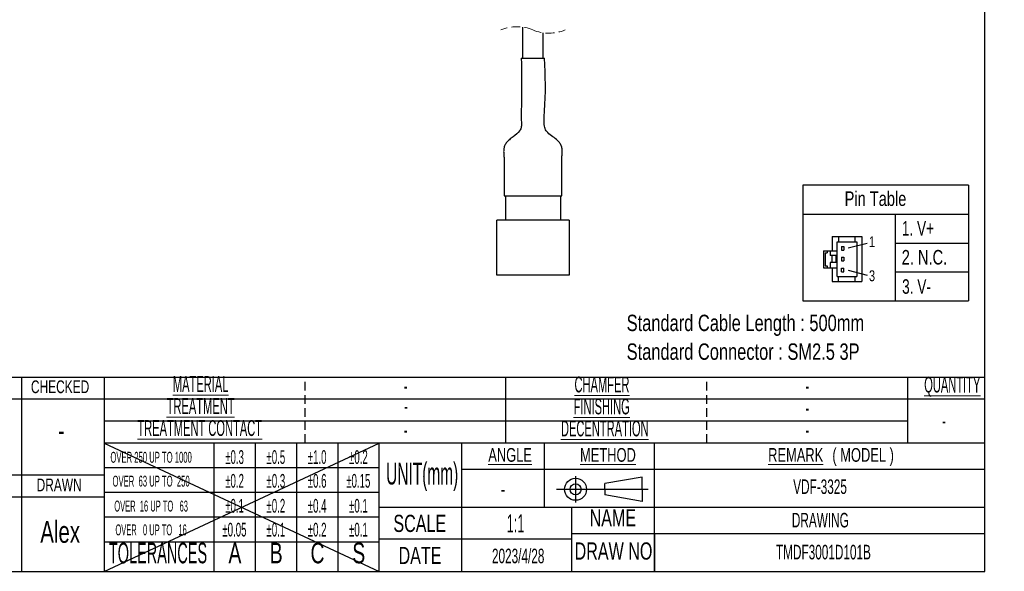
# Model space of a CAD drawing. Header units: millimetres. Extents: x 6 to 294, y 6 to 202.
# Tile 2 of 5: x 151 to 294, y 6 to 87. Entities that reach past the tile are written whole.
import ezdxf

# ---------------------------------------------------------------- set-up
doc = ezdxf.new("R2010")
doc.units = ezdxf.units.MM
doc.linetypes.add('HIDDEN', pattern=[1.905, 1.27, -0.635])
doc.styles.add('SLDTEXTSTYLE0', font='TXT', dxfattribs={"width": 0.75})
doc.styles.add('SLDTEXTSTYLE1', font='TXT', dxfattribs={"width": 0.7})
doc.styles.add('SLDTEXTSTYLE2', font='TXT', dxfattribs={"width": 0.605})
doc.styles.add('SLDTEXTSTYLE3', font='TXT', dxfattribs={"width": 0.525})
doc.styles.add('SLDTEXTSTYLE4', font='TXT', dxfattribs={"width": 0.515789})
doc.styles.add('SLDTEXTSTYLE5', font='TXT', dxfattribs={"width": 0.514474})

# ---------------------------------------------------------------- blocks, each defined once
blk = doc.blocks.new('SW_NOTE_0')
at = {"color": 0, "linetype": 'Continuous', "lineweight": 0, "char_height": 2.3813, "attachment_point": 1, "style": 'SLDTEXTSTYLE0'}
for s, insert in [('Standard Cable Length : 500mm', (0, 3.07)), ('Standard Connector : SM2.5 3P', (0, -1.11))]:
    blk.add_mtext(s, dxfattribs=dict(at, insert=insert))
blk = doc.blocks.new('SW_NOTE_2')
at = {"color": 0, "linetype": 'Continuous', "lineweight": 0, "char_height": 2, "attachment_point": 2, "style": 'SLDTEXTSTYLE1'}
for s, insert in [('\\LREMARK', (4.5, 2.58)), ('( MODEL )', (14.3, 2.58))]:
    blk.add_mtext(s, dxfattribs=dict(at, insert=insert))

msp = doc.modelspace()

# ---------------------------------------------------------------- linework, layer by layer
at = {"color": 7, "linetype": 'Continuous', "lineweight": 25}
for p, q in [((291.14, 6.45), (291.14, 199.04)), ((223.97, 85.63), (223.97, 81.11)), ((226.97, 81.11), (226.97, 84.81)), ((223.77, 81.11), (227.17, 81.11)), ((288.79, 62.64), (264.68, 62.64)), ((264.68, 62.64), (264.68, 45.8)), ((288.79, 62.64), (288.79, 45.8)), ((221.27, 61.11), (221.77, 61.11)), ((221.47, 61.11), (221.47, 57.56)), ((221.77, 61.11), (229.17, 61.11)), ((229.17, 61.11), (229.67, 61.11)), ((229.47, 61.11), (229.47, 57.56)), ((220.22, 49.56), (220.22, 57.56)), ((230.72, 57.56), (220.22, 57.56)), ((230.72, 57.56), (230.72, 49.56)), ((264.68, 58.43), (288.79, 58.43)), ((278.14, 58.43), (278.14, 45.8)), ((268.95, 55.18), (273.28, 55.18)), ((268.95, 55.18), (268.95, 53.08)), ((269.87, 55.18), (269.87, 54.37)), ((272.32, 54.37), (272.32, 55.18)), ((273.28, 55.18), (273.28, 48.6)), ((267.7, 53.08), (269.68, 53.08)), ((267.7, 53.08), (267.7, 50.61)), ((268.22, 53.08), (268.22, 52.78)), ((268.66, 53.08), (268.66, 52.4)), ((269.68, 54.37), (272.53, 54.37)), ((269.68, 49.33), (269.68, 54.37)), ((270.34, 53.71), (270.34, 53.19)), ((270.34, 53.71), (270.65, 53.71)), ((270.34, 53.19), (270.65, 53.19)), ((270.65, 53.71), (270.65, 53.19)), ((271.28, 53.52), (274.07, 54.22)), ((272.53, 54.37), (272.53, 49.33)), ((278.14, 54.22), (288.79, 54.22)), ((267.92, 52.78), (267.92, 50.92)), ((267.92, 52.78), (268.22, 52.78)), ((269.68, 52.4), (268.66, 52.4)), ((268.89, 52.4), (268.89, 51.38)), ((269.47, 52.4), (269.47, 51.38)), ((270.34, 52.14), (270.34, 51.62)), ((270.34, 52.14), (270.65, 52.14)), ((270.34, 51.62), (270.65, 51.62)), ((270.65, 52.14), (270.65, 51.62)), ((267.7, 50.61), (269.68, 50.61)), ((267.92, 50.92), (268.22, 50.92)), ((268.22, 50.92), (268.22, 50.61)), ((269.68, 51.38), (268.66, 51.38)), ((268.66, 51.38), (268.66, 50.61)), ((268.94, 50.61), (268.94, 48.6)), ((270.34, 50.54), (270.65, 50.54)), ((270.34, 50.01), (270.34, 50.54)), ((270.65, 50.01), (270.65, 50.54)), ((271.28, 50.25), (274.06, 49.56)), ((230.72, 49.56), (220.22, 49.56)), ((269.68, 49.33), (272.53, 49.33)), ((269.87, 48.6), (269.87, 49.33)), ((270.34, 50.01), (270.65, 50.01)), ((272.32, 48.6), (272.32, 49.33)), ((278.14, 50.01), (288.79, 50.01)), ((268.94, 48.6), (273.28, 48.6)), ((264.68, 45.8), (288.79, 45.8)), ((139.14, 34.72), (291.14, 34.72)), ((151.14, 34.72), (151.14, 6.45)), ((163.14, 34.72), (163.14, 6.45)), ((221.54, 25.12), (221.54, 34.72)), ((279.94, 25.12), (279.94, 34.72)), ((291.14, 31.52), (139.14, 31.52)), ((279.94, 28.32), (163.14, 28.32)), ((291.14, 25.12), (163.14, 25.12)), ((163.14, 25.12), (203.14, 6.45)), ((163.14, 6.45), (203.14, 25.12)), ((179.14, 6.45), (179.14, 25.12)), ((185.14, 6.45), (185.14, 25.12)), ((191.14, 6.45), (191.14, 25.12)), ((197.14, 6.45), (197.14, 25.12)), ((203.14, 6.45), (203.14, 25.12)), ((215.14, 15.79), (215.14, 25.12)), ((227.14, 15.79), (227.14, 25.12)), ((243.14, 6.45), (243.14, 25.12)), ((203.14, 21.52), (163.14, 21.52)), ((163.14, 20.45), (139.14, 20.45)), ((291.14, 21.25), (215.14, 21.25)), ((231.66, 20.31), (231.66, 16.47)), ((241.35, 20.17), (235.92, 19.21)), ((241.35, 18.39), (241.35, 20.17)), ((235.92, 18.39), (235.92, 19.21)), ((163.14, 17.25), (139.14, 17.25)), ((203.14, 17.92), (163.14, 17.92)), ((228.88, 18.39), (242.21, 18.39)), ((235.92, 18.39), (235.92, 17.58)), ((241.35, 16.61), (235.92, 17.58)), ((241.35, 18.39), (241.35, 16.61)), ((203.14, 15.79), (291.14, 15.79)), ((215.14, 6.45), (215.14, 15.79)), ((231.14, 6.45), (231.14, 15.79)), ((203.14, 14.32), (163.14, 14.32)), ((291.14, 11.92), (231.14, 11.92)), ((243.14, 11.92), (243.14, 6.45)), ((203.14, 10.72), (163.14, 10.72)), ((231.14, 11.12), (203.14, 11.12)), ((5.9, 6.45), (291.14, 6.45))]:
    msp.add_line(p, q, dxfattribs=at)
at = {"color": 7, "linetype": 'HIDDEN', "lineweight": 25}
for p, q in [((192.34, 25.12), (192.34, 34.72)), ((250.74, 25.12), (250.74, 34.72))]:
    msp.add_line(p, q, dxfattribs=at)
at = {"color": 7, "linetype": 'Continuous', "lineweight": 25}
for radius in [1.6, 0.8]:
    msp.add_circle((231.66, 18.39), radius, dxfattribs=at)
at = {"color": 7, "linetype": 'HIDDEN', "lineweight": 18}
for centre, start, end in [((223.13, 79.61), 67.3801, 112.6199), ((227.81, 90.83), 247.3801, 292.6199)]:
    msp.add_arc(centre, 6.08, start, end, dxfattribs=at)
at = {"color": 7, "linetype": 'Continuous', "lineweight": 25}
for points, knots in [([(223.77, 81.11), (223.8, 79.03), (223.83, 75.91), (223.75, 72.59), (223.81, 71.22), (223.7, 70.83), (223.38, 70.27), (222.74, 69.81), (222.04, 69.28), (221.65, 68.89), (221.44, 68.57), (221.33, 68.33), (221.27, 68.11), (221.24, 67.92), (221.22, 67.78), (221.21, 67.61), (221.21, 67.44), (221.22, 67.28), (221.22, 67.15), (221.23, 67.02), (221.24, 66.9), (221.25, 66.8), (221.27, 66.66), (221.28, 66.51), (221.28, 66.34), (221.27, 66.22), (221.27, 66.1), (221.27, 65.82), (221.27, 65.4), (221.27, 64.97), (221.27, 64.75), (221.27, 64.68), (221.27, 64.65), (221.27, 64.65), (221.27, 64.64)], [0, 0, 0, 0, 0.356135, 0.536487, 0.572116, 0.589032, 0.606033, 0.681171, 0.720842, 0.758389, 0.773741, 0.78653, 0.804449, 0.812857, 0.819302, 0.828843, 0.841406, 0.848705, 0.856544, 0.86431, 0.870985, 0.876579, 0.881167, 0.895118, 0.903362, 0.910674, 0.915858, 0.922563, 0.96002, 0.988141, 0.996021, 0.998409, 0.999756, 1, 1, 1, 1]), ([(229.67, 66.17), (229.67, 66.34), (229.66, 66.63), (229.7, 66.97), (229.72, 67.17), (229.72, 67.29), (229.73, 67.4), (229.73, 67.54), (229.73, 67.73), (229.71, 67.93), (229.67, 68.12), (229.63, 68.27), (229.58, 68.38), (229.54, 68.49), (229.48, 68.59), (229.41, 68.71), (229.28, 68.89), (228.74, 69.48), (227.95, 69.9), (227.4, 70.55), (227.22, 70.86), (227.02, 71.82), (227.37, 75.26), (227.26, 78.56), (227.17, 81.11)], [0, 0, 0, 0, 0.033346, 0.054058, 0.065014, 0.070471, 0.075865, 0.086298, 0.095912, 0.112196, 0.12444, 0.132888, 0.141131, 0.147163, 0.154467, 0.163047, 0.172929, 0.196783, 0.313029, 0.335755, 0.356971, 0.379132, 0.51879, 1, 1, 1, 1]), ([(229.66, 66.46), (229.67, 66.48), (229.67, 66.49), (229.67, 66.49), (229.67, 66.49)], [0, 0, 0, 0, 0.989904, 1, 1, 1, 1]), ([(229.67, 61.11), (229.67, 62.11), (229.67, 63.53), (229.67, 65.15), (229.67, 65.8), (229.67, 66.08), (229.67, 66.21), (229.67, 66.3), (229.67, 66.36)], [0, 0, 0, 0, 0.57306, 0.810927, 0.923879, 0.948171, 0.968454, 1, 1, 1, 1]), ([(221.27, 64.75), (221.27, 64.75), (221.27, 64.74), (221.27, 64.72), (221.27, 64.68), (221.27, 64.42), (221.27, 63.23), (221.27, 62.06), (221.27, 61.11)], [0, 0, 0, 0, 0.0007946, 0.003881, 0.0166646, 0.0382894, 0.2140321, 1, 1, 1, 1])]:
    msp.add_open_spline(points, degree=3, knots=knots, dxfattribs=at)

# ---------------------------------------------------------------- block references
at = {"color": 7, "linetype": 'Continuous', "lineweight": 0}
for name, p in [('SW_NOTE_0', (239.09, 40.72)), ('SW_NOTE_2', (259.16, 21.81))]:
    msp.add_blockref(name, p, dxfattribs=at)

# ---------------------------------------------------------------- texts
for s, insert, char_height, attachment_point, style in [('Pin Table', (270.77, 61.73), 2.117, 1, 'SLDTEXTSTYLE0'), ('1. V+', (279.09, 57.42), 2.117, 1, 'SLDTEXTSTYLE1'), ('1', (274.31, 55.21), 1.59, 1, 'SLDTEXTSTYLE0'), ('2. N.C.', (279.07, 53.21), 2.117, 1, 'SLDTEXTSTYLE0'), ('3', (274.31, 50.25), 1.59, 1, 'SLDTEXTSTYLE0'), ('3. V-', (279.13, 48.95), 2.117, 1, 'SLDTEXTSTYLE1'), ('\\LMATERIAL', (177.17, 34.85), 2.3, 2, 'SLDTEXTSTYLE3'), ('\\LCHAMFER', (235.5, 34.79), 2.3, 2, 'SLDTEXTSTYLE3'), ('\\LQUANTITY', (286.42, 34.77), 2.3, 2, 'SLDTEXTSTYLE3'), ('CHECKED', (156.74, 34.23), 1.852, 2, 'SLDTEXTSTYLE1'), ('-', (206.95, 34.59), 2.3, 2, 'SLDTEXTSTYLE3'), ('-', (265.35, 34.59), 2.3, 2, 'SLDTEXTSTYLE3'), ('\\LTREATMENT', (177.16, 31.65), 2.3, 2, 'SLDTEXTSTYLE3'), ('\\LFINISHING', (235.46, 31.59), 2.3, 2, 'SLDTEXTSTYLE3'), ('-', (207.02, 31.65), 2.3, 2, 'SLDTEXTSTYLE3'), ('-', (265.35, 31.39), 2.3, 2, 'SLDTEXTSTYLE3'), ('\\LTREATMENT CONTACT', (177.03, 28.45), 2.3, 2, 'SLDTEXTSTYLE3'), ('\\LDECENTRATION', (235.91, 28.39), 2.3, 2, 'SLDTEXTSTYLE3'), ('-', (285.2, 29.51), 2.3, 2, 'SLDTEXTSTYLE3'), ('-', (156.92, 28.55), 3.17, 2, 'SLDTEXTSTYLE1'), ('-', (206.95, 28.19), 2.3, 2, 'SLDTEXTSTYLE3'), ('-', (265.35, 28.19), 2.3, 2, 'SLDTEXTSTYLE3'), ('\\LANGLE', (222.15, 24.39), 2, 2, 'SLDTEXTSTYLE1'), ('\\LMETHOD', (236.37, 24.39), 2, 2, 'SLDTEXTSTYLE1'), ('OVER 250 UP TO 1000', (169.97, 23.84), 1.5875, 2, 'SLDTEXTSTYLE3'), ('±0.3', (182.1, 24.08), 2, 2, 'SLDTEXTSTYLE3'), ('±0.5', (188.1, 24.08), 2, 2, 'SLDTEXTSTYLE3'), ('±1.0', (194.1, 24.08), 2, 2, 'SLDTEXTSTYLE3'), ('±0.2', (200.1, 24.08), 2, 2, 'SLDTEXTSTYLE3'), ('UNIT(mm)', (209.37, 22.28), 3.2, 2, 'SLDTEXTSTYLE3'), ('OVER  63 UP TO  250', (169.97, 20.37), 1.5875, 2, 'SLDTEXTSTYLE3'), ('±0.2', (182.1, 20.62), 2, 2, 'SLDTEXTSTYLE3'), ('±0.3', (188.1, 20.62), 2, 2, 'SLDTEXTSTYLE3'), ('±0.6', (194.1, 20.62), 2, 2, 'SLDTEXTSTYLE3'), ('±0.15', (200.08, 20.62), 2, 2, 'SLDTEXTSTYLE3'), ('DRAWN', (156.6, 19.95), 1.852, 2, 'SLDTEXTSTYLE1'), ('VDF-3325', (267.2, 19.83), 2.117, 2, 'SLDTEXTSTYLE2'), ('±0.1', (182.1, 16.99), 2, 2, 'SLDTEXTSTYLE3'), ('±0.2', (188.1, 16.99), 2, 2, 'SLDTEXTSTYLE3'), ('±0.4', (194.1, 16.99), 2, 2, 'SLDTEXTSTYLE3'), ('±0.1', (200.1, 16.99), 2, 2, 'SLDTEXTSTYLE3'), ('-', (221.12, 19.39), 2, 2, 'SLDTEXTSTYLE1'), ('OVER  16 UP TO   63', (169.97, 16.74), 1.5875, 2, 'SLDTEXTSTYLE4'), ('SCALE', (209.02, 14.68), 2.5, 2, 'SLDTEXTSTYLE1'), ('1:1', (222.94, 14.75), 2.646, 2, 'SLDTEXTSTYLE3'), ('NAME', (237.08, 15.49), 2.5, 2, 'SLDTEXTSTYLE1'), ('DRAWING', (267.24, 14.96), 2.117, 2, 'SLDTEXTSTYLE2'), ('Alex', (156.75, 13.78), 3.175, 2, 'SLDTEXTSTYLE1'), ('OVER   0 UP TO   16', (169.97, 13.28), 1.5875, 2, 'SLDTEXTSTYLE5'), ('±0.05', (182.08, 13.52), 2, 2, 'SLDTEXTSTYLE3'), ('±0.1', (188.1, 13.52), 2, 2, 'SLDTEXTSTYLE3'), ('±0.2', (194.1, 13.52), 2, 2, 'SLDTEXTSTYLE3'), ('±0.1', (200.1, 13.52), 2, 2, 'SLDTEXTSTYLE3'), ('TOLERANCES', (170.97, 10.62), 3, 2, 'SLDTEXTSTYLE3'), ('A', (182.15, 10.62), 3, 2, 'SLDTEXTSTYLE1'), ('B', (188.15, 10.62), 3, 2, 'SLDTEXTSTYLE1'), ('C', (194.15, 10.62), 3, 2, 'SLDTEXTSTYLE1'), ('S', (200.15, 10.62), 3, 2, 'SLDTEXTSTYLE1'), ('DRAW NO.', (237.5, 10.66), 2.5, 2, 'SLDTEXTSTYLE1'), ('TMDF3001D101B', (267.69, 10.31), 2.1167, 2, 'SLDTEXTSTYLE2'), ('DATE', (209.05, 10.01), 2.5, 2, 'SLDTEXTSTYLE1'), ('2023/4/28', (223.32, 9.75), 2.117, 2, 'SLDTEXTSTYLE2')]:
    msp.add_mtext(s, dxfattribs=dict(at, insert=insert, char_height=char_height, attachment_point=attachment_point, style=style))

doc.saveas('drawing.dxf')
